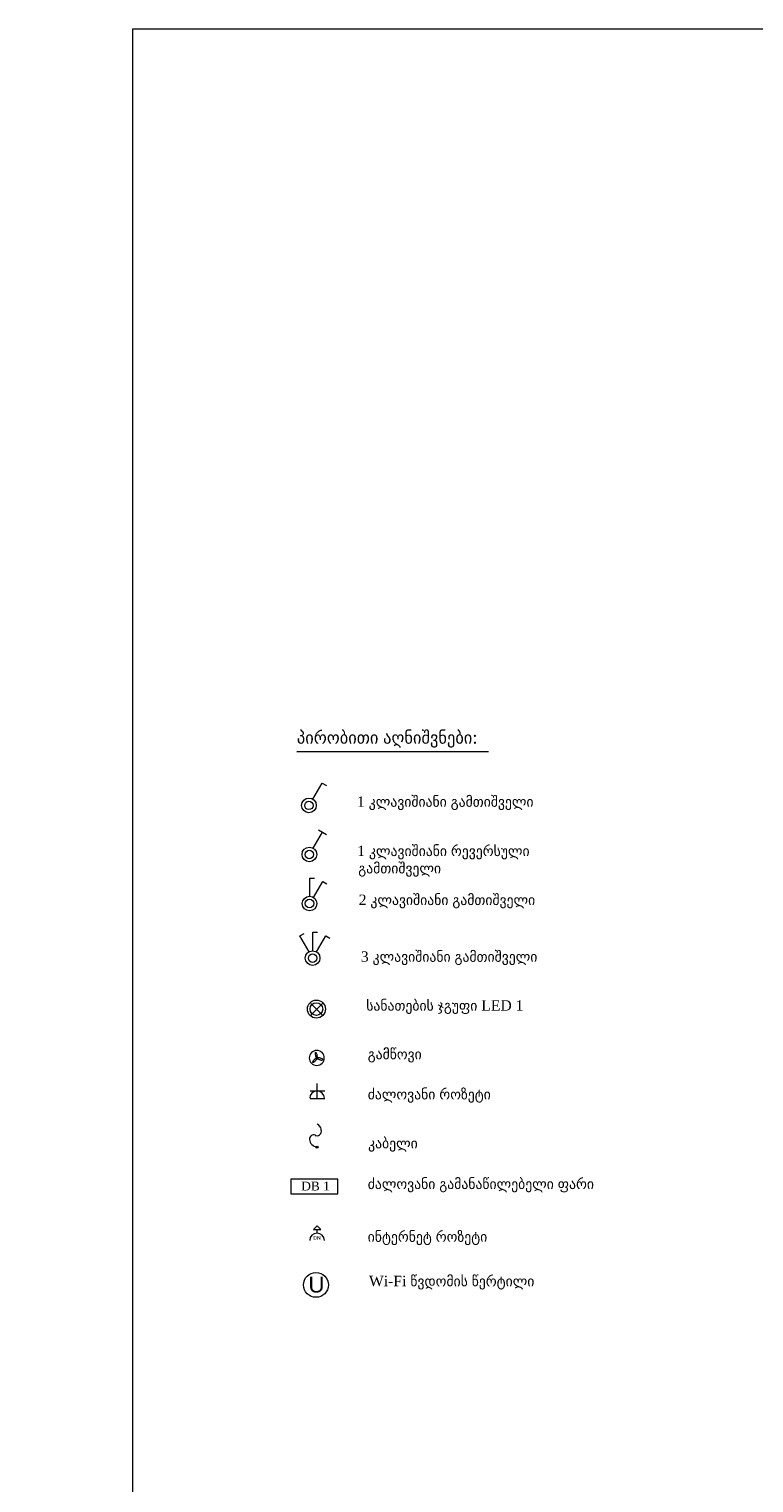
# Model space of a CAD drawing. Header units: millimetres. Extents: x 352 to 350573, y -22 to 37733.
# Tile 70 of 214: x 41708 to 48688, y 13577 to 27589. Entities that reach past the tile are written whole.
import ezdxf

# ---------------------------------------------------------------- set-up
doc = ezdxf.new("R2010")
doc.units = ezdxf.units.MM
for name, color, linetype in [('PDF _0', 1, 'Continuous'), ('PDF _DN-MultiRoom', 5, 'Continuous'), ('PDF _DN-Wifi', 5, 'Continuous'), ('PDF _PD-Socket', 1, 'Continuous'), ('PDF _PDF_Geometry', 7, 'Continuous'), ('PDF _Текст', 7, 'Continuous')]:
    doc.layers.add(name, color=color, linetype=linetype)
for name, color, linetype, true_color in [('PDF _Klimat', 7, 'Continuous', 0x0000dd), ('PDF _PD-Lighting', 7, 'Continuous', 0xb80000), ('PDF _PD-Switches', 7, 'Continuous', 0x37dd00)]:
    doc.layers.add(name, color=color, linetype=linetype, true_color=true_color)
doc.styles.add('PDF Century Gothic', font='GOTHIC.TTF')
doc.styles.add('PDF Sylfaen', font='sylfaen.ttf')
doc.styles.add('PDF YuGothicUI', font='arial.ttf')

msp = doc.modelspace()

# ---------------------------------------------------------------- linework, layer by layer
at = {"layer": 'PDF _0', "color": 7, "lineweight": 0}
msp.add_lwpolyline([(44288, 20627), (46132, 20627)], dxfattribs=at)
at = {"layer": 'PDF _DN-MultiRoom', "lineweight": 0}
msp.add_circle((44471, 15486), 120, dxfattribs=at)
at = {"layer": 'PDF _DN-Wifi', "lineweight": 0}
msp.add_lwpolyline([(44519, 16020), (44483, 16056), (44447, 16020)], close=True, dxfattribs=at)
msp.add_lwpolyline([(44483, 15984), (44483, 16020)], dxfattribs=at)
msp.add_arc((44481, 15914), 70.6, 0, 180, dxfattribs=at)
at = {"layer": 'PDF _Klimat', "lineweight": 0}
msp.add_lwpolyline([(44551, 17673, 1), (44406, 17673, 1)], format="xyb", close=True, dxfattribs=at)
for points in [[(44481, 17671), (44479, 17673), (44477, 17673), (44475, 17671), (44471, 17671), (44467, 17669), (44463, 17665), (44459, 17661), (44455, 17659), (44453, 17655), (44449, 17651), (44445, 17647), (44443, 17643), (44441, 17639), (44439, 17635), (44439, 17633), (44439, 17631), (44441, 17631), (44443, 17631), (44445, 17631), (44449, 17631), (44451, 17633), (44455, 17637), (44459, 17639), (44463, 17643), (44467, 17647), (44471, 17651), (44475, 17655), (44477, 17659), (44479, 17663), (44481, 17665), (44481, 17669)], [(44481, 17671), (44483, 17673), (44483, 17675), (44485, 17677), (44485, 17681), (44485, 17685), (44483, 17691), (44483, 17695), (44481, 17701), (44481, 17707), (44479, 17711), (44477, 17715), (44475, 17719), (44473, 17723), (44471, 17725), (44469, 17727), (44467, 17729), (44465, 17727), (44463, 17723), (44463, 17721), (44463, 17717), (44463, 17713), (44463, 17707), (44465, 17701), (44467, 17697), (44467, 17691), (44469, 17687), (44471, 17683), (44473, 17679), (44475, 17675), (44477, 17673), (44479, 17673)], [(44481, 17671), (44483, 17669), (44485, 17667), (44487, 17665), (44491, 17663), (44495, 17661), (44501, 17659), (44505, 17657), (44511, 17655), (44517, 17655), (44521, 17653), (44525, 17653), (44529, 17653), (44533, 17655), (44535, 17655), (44537, 17657), (44537, 17659), (44535, 17661), (44533, 17663), (44529, 17665), (44525, 17667), (44521, 17669), (44515, 17671), (44509, 17673), (44505, 17673), (44499, 17675), (44495, 17675), (44491, 17675), (44487, 17675), (44483, 17675), (44483, 17673)]]:
    msp.add_lwpolyline(points, close=True, dxfattribs=at)
at = {"layer": 'PDF _PD-Lighting', "lineweight": 0}
for points in [[(44420, 18085), (44533, 18198)], [(44420, 18198), (44533, 18085)]]:
    msp.add_lwpolyline(points, dxfattribs=at)
at = {"layer": 'PDF _PD-Lighting', "color": 7, "lineweight": 0}
msp.add_lwpolyline([(44682, 16364), (44682, 16505), (44229, 16505), (44229, 16364)], close=True, dxfattribs=at)
at = {"layer": 'PDF _PD-Lighting', "lineweight": 0}
for radius in [86.5, 60.7]:
    msp.add_circle((44475, 18144), radius, dxfattribs=at)
at = {"layer": 'PDF _PD-Socket', "lineweight": 0}
for points in [[(44483, 17283), (44483, 17426)], [(44414, 17355), (44555, 17355)], [(44414, 17283), (44555, 17283)]]:
    msp.add_lwpolyline(points, dxfattribs=at)
for points in [[(44464, 16927, 0.540628), (44523, 16966, 0.133546), (44512, 17008, 0.131668), (44481, 17038)], [(44465, 16928, 0.571061), (44408, 16887, 0.175962), (44432, 16838, 0.175616), (44482, 16815)]]:
    msp.add_lwpolyline(points, format="xyb", dxfattribs=at)
for radius in [10.9, 4.97]:
    msp.add_circle((44481, 16813), radius, dxfattribs=at)
msp.add_arc((44481, 17285), 70.6, 0, 180, dxfattribs=at)
at = {"layer": 'PDF _PD-Switches', "lineweight": 0}
for points in [[(44441, 20167), (44531, 20322), (44571, 20299)], [(44445, 19694), (44535, 19849)], [(44495, 19871), (44573, 19825)], [(44412, 19228), (44412, 19407), (44457, 19407)], [(44447, 19220), (44537, 19374), (44575, 19352)], [(44406, 18695), (44316, 18851), (44356, 18872)], [(44441, 18705), (44441, 18884), (44487, 18884)], [(44477, 18695), (44567, 18851), (44605, 18829)]]:
    msp.add_lwpolyline(points, dxfattribs=at)
for centre, radius in [((44403, 20107), 70.6), ((44403, 20107), 40.8), ((44407, 19634), 70.6), ((44407, 19634), 40.8), ((44409, 19161), 70.6), ((44409, 19161), 40.8), ((44439, 18635), 70.6), ((44439, 18635), 40.8)]:
    msp.add_circle(centre, radius, dxfattribs=at)
at = {"layer": 'PDF _PDF_Geometry', "lineweight": 0}
msp.add_lwpolyline([(42705, 347), (80511, 347), (80511, 27589), (42705, 27589), (42705, 347), (41907, 347), (41907, 5995), (42705, 5995), (41708, 5995), (41708, 10313), (42705, 10313)], dxfattribs=at)

# ---------------------------------------------------------------- texts
at = {"layer": 'PDF _Текст', "attachment_point": 4, "style": 'PDF Sylfaen'}
for s, insert, char_height in [('პირობითი აღნიშვნები:', (44287, 20743), 120.04), ('1 კლავიშიანი გამთიშველი', (44866, 20128), 100.03), ('1 კლავიშიანი რევერსული', (44868, 19653), 100.03), ('გამთიშველი', (44878, 19486), 100), ('2 კლავიშიანი გამთიშველი', (44882, 19181), 100.03), ('3 კლავიშიანი გამთიშველი', (44903, 18634), 100.03), ('სანათების ჯგუფი LED 1', (44955, 18163), 100.03), ('გამწოვი', (44969, 17695), 100), ('ძალოვანი როზეტი', (44969, 17308), 100.03), ('კაბელი', (44973, 16836), 100), ('DB 1', (44329, 16438), 85.1), ('ძალოვანი გამანაწილებელი ფარი', (44969, 16444), 100.03), ('ინტერნეტ როზეტი', (44969, 15935), 100.03), ('Wi-Fi წვდომის წერტილი', (44981, 15507), 100.03)]:
    msp.add_mtext(s, dxfattribs=dict(at, insert=insert, char_height=char_height))
at = {"layer": 'PDF _Текст', "color": 5, "attachment_point": 4}
for s, insert, char_height, style in [('DN', (44446, 15939), 35, 'PDF Century Gothic'), ('U', (44398, 15488), 154, 'PDF YuGothicUI')]:
    msp.add_mtext(s, dxfattribs=dict(at, insert=insert, char_height=char_height, style=style))

doc.saveas('drawing.dxf')
